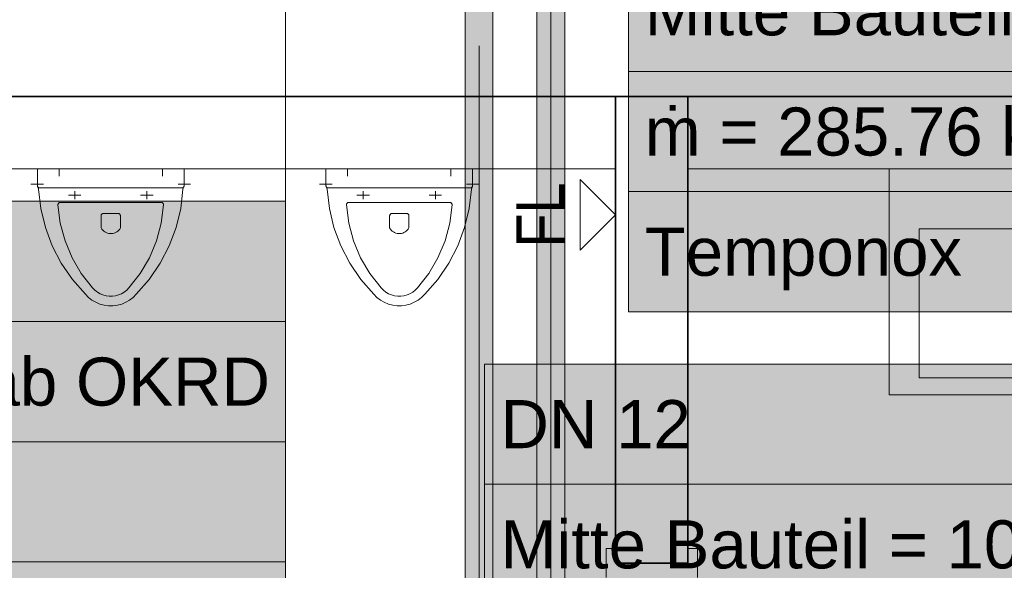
# Model space of a CAD drawing. Extents: x -223 to 557, y -138 to 606.
# Tile 94 of 142: x -37 to 4, y 79 to 102. Entities that reach past the tile are written whole.
import ezdxf

# ---------------------------------------------------------------- set-up
doc = ezdxf.new("R2010")
doc.units = 0
doc.layers.get('0').update_dxf_attribs({"lineweight": 35})
for name, color, linetype, lineweight in [('0-Shading', 7, 'Continuous', 35), ('5_EG-BESTAND', 7, 'Continuous', 25), ('5_EG-HLSE', 7, 'Continuous', 25), ('5_EG-NEU', 7, 'Continuous', 25), ('5_EG-WANDFLÄCHENMATERIAL', 7, 'Continuous', 25)]:
    doc.layers.add(name, color=color, linetype=linetype, lineweight=lineweight)
for name, color, linetype, lineweight, true_color in [('H_Ruecklauf_OG', 5, 'Continuous', 18, 0x0000ff), ('H_Vorlauf_Beschriftung_OG', 1, 'Continuous', 18, 0xff0000), ('H_Vorlauf_OG', 1, 'Continuous', 18, 0xff0000)]:
    doc.layers.add(name, color=color, linetype=linetype, lineweight=lineweight, true_color=true_color)
doc.styles.get("Standard").update_dxf_attribs({"font": 'arial.ttf'})

# ---------------------------------------------------------------- blocks, each defined once
blk = doc.blocks.new('Shading-A07ALDT11N', base_point=(16.413, 8.964))
at = {"layer": '0-Shading', "color": 14, "true_color": 0xa00000}
for points in [[(-15.768, 63.136), (-15.845, 63.136), (-15.768, 102.566)], [(-15.845, 63.136), (-15.768, 102.566), (-15.845, 102.566)], [(-14.685, 63.136), (-14.763, 63.136), (-14.685, 102.566)], [(-14.763, 63.136), (-14.685, 102.566), (-14.763, 102.566)]]:
    blk.add_solid(points, dxfattribs=at)
at = {"layer": '0-Shading', "color": 12, "true_color": 0xd90000}
for points in [[(-15.765, 63.097), (-15.768, 63.097), (-15.765, 102.566)], [(-15.768, 63.097), (-15.765, 102.566), (-15.768, 102.566)], [(-15.555, 63.097), (-15.765, 63.097), (-15.555, 102.566)], [(-15.765, 63.097), (-15.555, 102.566), (-15.765, 102.566)], [(-14.763, 63.097), (-14.975, 63.097), (-14.763, 102.566)], [(-14.975, 63.097), (-14.763, 102.566), (-14.975, 102.566)]]:
    blk.add_solid(points, dxfattribs=at)
at = {"layer": '0-Shading', "color": 1, "true_color": 0xfa0000}
for points in [[(-15.265, 63.069), (-15.555, 63.069), (-15.265, 102.566)], [(-15.555, 63.069), (-15.265, 102.566), (-15.555, 102.566)], [(-15.097, 63.065), (-15.265, 63.065), (-15.097, 102.566)], [(-15.265, 63.065), (-15.097, 102.566), (-15.265, 102.566)], [(-14.975, 63.069), (-15.097, 63.069), (-14.975, 102.566)], [(-15.097, 63.069), (-14.975, 102.566), (-15.097, 102.566)]]:
    blk.add_solid(points, dxfattribs=at)
blk = doc.blocks.new('Shading-A07ALDT31N', base_point=(-18.54, 59.049))
at = {"layer": '0-Shading', "color": 174, "true_color": 0x0000a0}
for points in [[(-18.83, 63.499), (-18.752, 63.499), (-18.83, 102.636)], [(-18.752, 63.499), (-18.83, 102.636), (-18.752, 102.636)], [(-17.748, 63.499), (-17.67, 63.499), (-17.748, 102.636)], [(-17.67, 63.499), (-17.748, 102.636), (-17.67, 102.636)]]:
    blk.add_solid(points, dxfattribs=at)
at = {"layer": '0-Shading', "color": 172, "true_color": 0x0000d9}
for points in [[(-18.752, 63.499), (-18.54, 63.499), (-18.752, 102.636)], [(-18.54, 63.499), (-18.752, 102.636), (-18.54, 102.636)], [(-17.96, 63.499), (-17.748, 63.499), (-17.96, 102.636)], [(-17.748, 63.499), (-17.96, 102.636), (-17.748, 102.636)]]:
    blk.add_solid(points, dxfattribs=at)
at = {"layer": '0-Shading', "color": 5, "true_color": 0x0000fa}
for points in [[(-18.54, 63.499), (-18.25, 63.499), (-18.54, 102.636)], [(-18.25, 63.499), (-18.54, 102.636), (-18.25, 102.636)], [(-18.25, 63.499), (-17.96, 63.499), (-18.25, 102.636)], [(-17.96, 63.499), (-18.25, 102.636), (-17.96, 102.636)]]:
    blk.add_solid(points, dxfattribs=at)
blk = doc.blocks.new('Referenz-A07ALDUO1N', base_point=(-167.675, -99.33))
at = {"layer": '5_EG-BESTAND', "color": 0, "lineweight": 35}
blk.add_line((18.109, 98.449), (-54.567, 98.449), dxfattribs=at)
at = {"layer": '5_EG-HLSE', "color": 0, "lineweight": 13}
for p, q in [((-30.517, 95.449), (-36.617, 95.449)), ((-36.617, 95.449), (-36.617, 94.749)), ((-35.717, 95.449), (-35.717, 95.139)), ((-31.417, 95.449), (-31.417, 95.139)), ((-30.517, 94.749), (-30.517, 95.449)), ((-18.517, 95.449), (-24.617, 95.449)), ((-24.617, 95.449), (-24.617, 94.749)), ((-23.717, 95.449), (-23.717, 95.139)), ((-19.417, 95.449), (-19.417, 95.139)), ((-18.517, 94.749), (-18.517, 95.449)), ((-1.192, 95.449), (-1.192, 86.049)), ((-36.886, 94.814), (-36.364, 94.814)), ((-36.617, 94.749), (-36.616, 94.735)), ((-36.616, 94.735), (-36.614, 94.722)), ((-36.614, 94.722), (-36.609, 94.71)), ((-36.609, 94.71), (-36.603, 94.698)), ((-36.603, 94.698), (-36.596, 94.687)), ((-36.579, 94.647), (-36.596, 94.687)), ((-36.596, 94.687), (-36.587, 94.677)), ((-36.587, 94.677), (-36.577, 94.669)), ((-36.568, 94.604), (-36.579, 94.647)), ((-36.577, 94.669), (-36.567, 94.662)), ((-36.567, 94.662), (-36.555, 94.656)), ((-36.555, 94.656), (-36.543, 94.652)), ((-36.543, 94.652), (-36.53, 94.649)), ((-36.53, 94.649), (-36.517, 94.649)), ((-36.517, 94.649), (-30.617, 94.649)), ((-30.248, 94.814), (-30.77, 94.814)), ((-30.617, 94.649), (-30.604, 94.649)), ((-30.604, 94.649), (-30.592, 94.652)), ((-30.592, 94.652), (-30.579, 94.656)), ((-30.579, 94.656), (-30.568, 94.662)), ((-30.568, 94.662), (-30.557, 94.669)), ((-30.556, 94.647), (-30.567, 94.604)), ((-30.557, 94.669), (-30.547, 94.677)), ((-30.539, 94.687), (-30.556, 94.647)), ((-30.547, 94.677), (-30.539, 94.687)), ((-30.539, 94.687), (-30.531, 94.698)), ((-30.531, 94.698), (-30.525, 94.71)), ((-30.525, 94.71), (-30.521, 94.722)), ((-30.521, 94.722), (-30.518, 94.735)), ((-30.518, 94.735), (-30.517, 94.749)), ((-24.886, 94.814), (-24.364, 94.814)), ((-24.617, 94.749), (-24.616, 94.735)), ((-24.616, 94.735), (-24.614, 94.722)), ((-24.614, 94.722), (-24.609, 94.71)), ((-24.609, 94.71), (-24.603, 94.698)), ((-24.603, 94.698), (-24.596, 94.687)), ((-24.579, 94.647), (-24.596, 94.687)), ((-24.596, 94.687), (-24.587, 94.677)), ((-24.587, 94.677), (-24.577, 94.669)), ((-24.568, 94.604), (-24.579, 94.647)), ((-24.577, 94.669), (-24.567, 94.662)), ((-24.567, 94.662), (-24.555, 94.656)), ((-24.555, 94.656), (-24.543, 94.652)), ((-24.543, 94.652), (-24.53, 94.649)), ((-24.53, 94.649), (-24.517, 94.649)), ((-24.517, 94.649), (-18.617, 94.649)), ((-18.248, 94.814), (-18.77, 94.814)), ((-18.617, 94.649), (-18.604, 94.649)), ((-18.604, 94.649), (-18.592, 94.652)), ((-18.592, 94.652), (-18.579, 94.656)), ((-18.579, 94.656), (-18.568, 94.662)), ((-18.568, 94.662), (-18.557, 94.669)), ((-18.556, 94.647), (-18.567, 94.604)), ((-18.557, 94.669), (-18.547, 94.677)), ((-18.539, 94.687), (-18.556, 94.647)), ((-18.547, 94.677), (-18.539, 94.687)), ((-18.539, 94.687), (-18.531, 94.698)), ((-18.531, 94.698), (-18.525, 94.71)), ((-18.525, 94.71), (-18.521, 94.722)), ((-18.521, 94.722), (-18.518, 94.735)), ((-18.518, 94.735), (-18.517, 94.749)), ((-36.568, 94.604), (-36.475, 93.795)), ((-35.327, 94.344), (-34.807, 94.344)), ((-35.067, 94.511), (-35.067, 94.178)), ((-31.807, 94.344), (-32.327, 94.344)), ((-32.067, 94.511), (-32.067, 94.178)), ((-30.659, 93.795), (-30.567, 94.604)), ((-24.568, 94.604), (-24.475, 93.795)), ((-23.327, 94.344), (-22.807, 94.344)), ((-23.067, 94.511), (-23.067, 94.178)), ((-19.807, 94.344), (-20.327, 94.344)), ((-20.067, 94.511), (-20.067, 94.178)), ((-18.659, 93.795), (-18.567, 94.604)), ((-36.475, 93.795), (-36.285, 93.002)), ((-35.761, 93.971), (-35.763, 93.957)), ((-35.763, 93.957), (-35.763, 93.944)), ((-35.763, 93.944), (-35.667, 93.189)), ((-35.757, 93.984), (-35.761, 93.971)), ((-35.752, 93.996), (-35.757, 93.984)), ((-35.744, 94.007), (-35.752, 93.996)), ((-35.736, 94.018), (-35.744, 94.007)), ((-35.726, 94.027), (-35.736, 94.018)), ((-35.715, 94.034), (-35.726, 94.027)), ((-35.703, 94.041), (-35.715, 94.034)), ((-35.69, 94.045), (-35.703, 94.041)), ((-35.677, 94.048), (-35.69, 94.045)), ((-35.663, 94.049), (-35.677, 94.048)), ((-35.663, 94.049), (-31.471, 94.049)), ((-31.458, 94.048), (-31.471, 94.049)), ((-31.467, 93.189), (-31.371, 93.944)), ((-31.444, 94.045), (-31.458, 94.048)), ((-31.432, 94.041), (-31.444, 94.045)), ((-31.42, 94.034), (-31.432, 94.041)), ((-31.409, 94.027), (-31.42, 94.034)), ((-31.399, 94.018), (-31.409, 94.027)), ((-31.39, 94.007), (-31.399, 94.018)), ((-31.383, 93.996), (-31.39, 94.007)), ((-31.377, 93.984), (-31.383, 93.996)), ((-31.373, 93.971), (-31.377, 93.984)), ((-31.371, 93.957), (-31.373, 93.971)), ((-31.371, 93.944), (-31.371, 93.957)), ((-30.85, 93.002), (-30.659, 93.795)), ((-24.475, 93.795), (-24.285, 93.002)), ((-23.761, 93.971), (-23.763, 93.957)), ((-23.763, 93.957), (-23.763, 93.944)), ((-23.763, 93.944), (-23.667, 93.189)), ((-23.757, 93.984), (-23.761, 93.971)), ((-23.752, 93.996), (-23.757, 93.984)), ((-23.744, 94.007), (-23.752, 93.996)), ((-23.736, 94.018), (-23.744, 94.007)), ((-23.726, 94.027), (-23.736, 94.018)), ((-23.715, 94.034), (-23.726, 94.027)), ((-23.703, 94.041), (-23.715, 94.034)), ((-23.69, 94.045), (-23.703, 94.041)), ((-23.677, 94.048), (-23.69, 94.045)), ((-23.663, 94.049), (-23.677, 94.048)), ((-23.663, 94.049), (-19.471, 94.049)), ((-19.458, 94.048), (-19.471, 94.049)), ((-19.467, 93.189), (-19.371, 93.944)), ((-19.444, 94.045), (-19.458, 94.048)), ((-19.432, 94.041), (-19.444, 94.045)), ((-19.42, 94.034), (-19.432, 94.041)), ((-19.409, 94.027), (-19.42, 94.034)), ((-19.399, 94.018), (-19.409, 94.027)), ((-19.39, 94.007), (-19.399, 94.018)), ((-19.383, 93.996), (-19.39, 94.007)), ((-19.377, 93.984), (-19.383, 93.996)), ((-19.373, 93.971), (-19.377, 93.984)), ((-19.371, 93.957), (-19.373, 93.971)), ((-19.371, 93.944), (-19.371, 93.957)), ((-18.85, 93.002), (-18.659, 93.795)), ((-33.966, 93.504), (-33.967, 93.491)), ((-33.967, 93.491), (-33.967, 92.991)), ((-33.964, 93.517), (-33.966, 93.504)), ((-33.96, 93.53), (-33.964, 93.517)), ((-33.954, 93.541), (-33.96, 93.53)), ((-33.947, 93.552), (-33.954, 93.541)), ((-33.938, 93.562), (-33.947, 93.552)), ((-33.928, 93.571), (-33.938, 93.562)), ((-33.917, 93.578), (-33.928, 93.571)), ((-33.905, 93.584), (-33.917, 93.578)), ((-33.893, 93.588), (-33.905, 93.584)), ((-33.88, 93.591), (-33.893, 93.588)), ((-33.867, 93.591), (-33.88, 93.591)), ((-33.867, 93.591), (-33.267, 93.591)), ((-33.254, 93.591), (-33.267, 93.591)), ((-33.241, 93.588), (-33.254, 93.591)), ((-33.229, 93.584), (-33.241, 93.588)), ((-33.217, 93.578), (-33.229, 93.584)), ((-33.206, 93.571), (-33.217, 93.578)), ((-33.197, 93.562), (-33.206, 93.571)), ((-33.188, 93.552), (-33.197, 93.562)), ((-33.181, 93.541), (-33.188, 93.552)), ((-33.175, 93.53), (-33.181, 93.541)), ((-33.171, 93.517), (-33.175, 93.53)), ((-33.168, 93.504), (-33.171, 93.517)), ((-33.167, 93.491), (-33.168, 93.504)), ((-33.167, 93.491), (-33.167, 92.991)), ((-21.966, 93.504), (-21.967, 93.491)), ((-21.967, 93.491), (-21.967, 92.991)), ((-21.964, 93.517), (-21.966, 93.504)), ((-21.96, 93.53), (-21.964, 93.517)), ((-21.954, 93.541), (-21.96, 93.53)), ((-21.947, 93.552), (-21.954, 93.541)), ((-21.938, 93.562), (-21.947, 93.552)), ((-21.928, 93.571), (-21.938, 93.562)), ((-21.917, 93.578), (-21.928, 93.571)), ((-21.905, 93.584), (-21.917, 93.578)), ((-21.893, 93.588), (-21.905, 93.584)), ((-21.88, 93.591), (-21.893, 93.588)), ((-21.867, 93.591), (-21.88, 93.591)), ((-21.867, 93.591), (-21.267, 93.591)), ((-21.254, 93.591), (-21.267, 93.591)), ((-21.241, 93.588), (-21.254, 93.591)), ((-21.229, 93.584), (-21.241, 93.588)), ((-21.217, 93.578), (-21.229, 93.584)), ((-21.206, 93.571), (-21.217, 93.578)), ((-21.197, 93.562), (-21.206, 93.571)), ((-21.188, 93.552), (-21.197, 93.562)), ((-21.181, 93.541), (-21.188, 93.552)), ((-21.175, 93.53), (-21.181, 93.541)), ((-21.171, 93.517), (-21.175, 93.53)), ((-21.168, 93.504), (-21.171, 93.517)), ((-21.167, 93.491), (-21.168, 93.504)), ((-21.167, 93.491), (-21.167, 92.991)), ((-36.285, 93.002), (-36, 92.239)), ((-35.667, 93.189), (-35.471, 92.453)), ((-33.967, 92.991), (-33.937, 92.942)), ((-33.197, 92.942), (-33.167, 92.991)), ((-31.664, 92.453), (-31.467, 93.189)), ((-31.134, 92.239), (-30.85, 93.002)), ((-24.285, 93.002), (-24, 92.239)), ((-23.667, 93.189), (-23.471, 92.453)), ((-21.967, 92.991), (-21.937, 92.942)), ((-21.197, 92.942), (-21.167, 92.991)), ((-19.664, 92.453), (-19.467, 93.189)), ((-19.134, 92.239), (-18.85, 93.002)), ((-33.937, 92.942), (-33.901, 92.897)), ((-33.901, 92.897), (-33.859, 92.858)), ((-33.859, 92.858), (-33.813, 92.823)), ((-33.813, 92.823), (-33.762, 92.795)), ((-33.762, 92.795), (-33.709, 92.774)), ((-33.709, 92.774), (-33.653, 92.759)), ((-33.653, 92.759), (-33.596, 92.752)), ((-33.596, 92.752), (-33.538, 92.752)), ((-33.538, 92.752), (-33.481, 92.759)), ((-33.481, 92.759), (-33.425, 92.774)), ((-33.425, 92.774), (-33.372, 92.795)), ((-33.372, 92.795), (-33.322, 92.823)), ((-33.322, 92.823), (-33.275, 92.858)), ((-33.275, 92.858), (-33.234, 92.897)), ((-33.234, 92.897), (-33.197, 92.942)), ((-21.937, 92.942), (-21.901, 92.897)), ((-21.901, 92.897), (-21.859, 92.858)), ((-21.859, 92.858), (-21.813, 92.823)), ((-21.813, 92.823), (-21.762, 92.795)), ((-21.762, 92.795), (-21.709, 92.774)), ((-21.709, 92.774), (-21.653, 92.759)), ((-21.653, 92.759), (-21.596, 92.752)), ((-21.596, 92.752), (-21.538, 92.752)), ((-21.538, 92.752), (-21.481, 92.759)), ((-21.481, 92.759), (-21.425, 92.774)), ((-21.425, 92.774), (-21.372, 92.795)), ((-21.372, 92.795), (-21.322, 92.823)), ((-21.322, 92.823), (-21.275, 92.858)), ((-21.275, 92.858), (-21.234, 92.897)), ((-21.234, 92.897), (-21.197, 92.942)), ((0.063, 92.949), (8.43, 92.949)), ((0.063, 86.749), (0.063, 92.949)), ((-36, 92.239), (-35.625, 91.516)), ((-35.471, 92.453), (-35.177, 91.75)), ((-31.957, 91.75), (-31.664, 92.453)), ((-31.51, 91.516), (-31.134, 92.239)), ((-24, 92.239), (-23.625, 91.516)), ((-23.471, 92.453), (-23.177, 91.75)), ((-19.957, 91.75), (-19.664, 92.453)), ((-19.51, 91.516), (-19.134, 92.239)), ((-35.177, 91.75), (-34.793, 91.093)), ((-32.342, 91.093), (-31.957, 91.75)), ((-23.177, 91.75), (-22.793, 91.093)), ((-20.342, 91.093), (-19.957, 91.75)), ((-35.625, 91.516), (-35.164, 90.844)), ((-31.97, 90.844), (-31.51, 91.516)), ((-23.625, 91.516), (-23.164, 90.844)), ((-19.97, 90.844), (-19.51, 91.516)), ((-34.793, 91.093), (-34.323, 90.494)), ((-32.811, 90.494), (-32.342, 91.093)), ((-22.793, 91.093), (-22.323, 90.494)), ((-20.811, 90.494), (-20.342, 91.093)), ((-35.164, 90.844), (-34.625, 90.232)), ((-32.509, 90.232), (-31.97, 90.844)), ((-23.164, 90.844), (-22.625, 90.232)), ((-20.509, 90.232), (-19.97, 90.844)), ((-34.625, 90.232), (-34.496, 90.101)), ((-34.496, 90.101), (-34.35, 89.988)), ((-34.323, 90.494), (-34.23, 90.4)), ((-34.23, 90.4), (-34.126, 90.32)), ((-34.126, 90.32), (-34.012, 90.253)), ((-34.012, 90.253), (-33.891, 90.202)), ((-33.891, 90.202), (-33.764, 90.168)), ((-33.764, 90.168), (-33.633, 90.151)), ((-33.633, 90.151), (-33.501, 90.151)), ((-33.501, 90.151), (-33.371, 90.168)), ((-33.371, 90.168), (-33.243, 90.202)), ((-33.243, 90.202), (-33.122, 90.253)), ((-33.122, 90.253), (-33.008, 90.32)), ((-33.008, 90.32), (-32.904, 90.4)), ((-32.904, 90.4), (-32.811, 90.494)), ((-32.784, 89.988), (-32.639, 90.101)), ((-32.639, 90.101), (-32.509, 90.232)), ((-22.625, 90.232), (-22.496, 90.101)), ((-22.496, 90.101), (-22.35, 89.988)), ((-22.323, 90.494), (-22.23, 90.4)), ((-22.23, 90.4), (-22.126, 90.32)), ((-22.126, 90.32), (-22.012, 90.253)), ((-22.012, 90.253), (-21.891, 90.202)), ((-21.891, 90.202), (-21.764, 90.168)), ((-21.764, 90.168), (-21.633, 90.151)), ((-21.633, 90.151), (-21.501, 90.151)), ((-21.501, 90.151), (-21.371, 90.168)), ((-21.371, 90.168), (-21.244, 90.202)), ((-21.244, 90.202), (-21.122, 90.253)), ((-21.122, 90.253), (-21.008, 90.32)), ((-21.008, 90.32), (-20.904, 90.4)), ((-20.904, 90.4), (-20.811, 90.494)), ((-20.784, 89.988), (-20.639, 90.101)), ((-20.639, 90.101), (-20.509, 90.232)), ((-34.35, 89.988), (-34.191, 89.895)), ((-34.191, 89.895), (-34.02, 89.824)), ((-34.02, 89.824), (-33.842, 89.776)), ((-33.842, 89.776), (-33.659, 89.752)), ((-33.659, 89.752), (-33.475, 89.752)), ((-33.475, 89.752), (-33.292, 89.776)), ((-33.292, 89.776), (-33.114, 89.824)), ((-33.114, 89.824), (-32.944, 89.895)), ((-32.944, 89.895), (-32.784, 89.988)), ((-22.35, 89.988), (-22.191, 89.895)), ((-22.191, 89.895), (-22.02, 89.824)), ((-22.02, 89.824), (-21.842, 89.776)), ((-21.842, 89.776), (-21.659, 89.752)), ((-21.659, 89.752), (-21.475, 89.752)), ((-21.475, 89.752), (-21.292, 89.776)), ((-21.292, 89.776), (-21.114, 89.824)), ((-21.114, 89.824), (-20.944, 89.895)), ((-20.944, 89.895), (-20.784, 89.988)), ((8.43, 86.749), (0.063, 86.749)), ((-1.192, 86.049), (9.685, 86.049))]:
    blk.add_line(p, q, dxfattribs=at)
at = {"layer": '5_EG-NEU', "color": 0, "lineweight": 35}
for p, q in [((-12.567, 79.049), (-12.567, 98.449)), ((-9.567, 79.049), (-9.567, 98.449)), ((-12.567, 79.049), (-9.567, 79.049))]:
    blk.add_line(p, q, dxfattribs=at)
at = {"layer": '5_EG-NEU', "color": 0, "lineweight": 13}
for p, q in [((-54.567, 95.449), (-12.567, 95.449)), ((-9.567, 95.449), (18.06, 95.449)), ((-12.967, 79.649), (-12.967, 78.449)), ((-12.567, 79.649), (-12.967, 79.649)), ((-12.567, 79.049), (-12.567, 79.649)), ((-9.167, 79.649), (-9.567, 79.649)), ((-9.567, 79.649), (-9.567, 79.049)), ((-9.167, 78.449), (-9.167, 79.649)), ((-9.567, 79.049), (-12.567, 79.049))]:
    blk.add_line(p, q, dxfattribs=at)
at = {"layer": '5_EG-WANDFLÄCHENMATERIAL', "color": 0, "lineweight": 18}
for p, q in [((-12.567, 93.532), (-14.038, 95.002)), ((-14.038, 95.002), (-14.038, 92.061)), ((-12.567, 93.532), (-14.038, 92.061))]:
    blk.add_line(p, q, dxfattribs=at)
at = {"layer": '5_EG-WANDFLÄCHENMATERIAL', "color": 0, "lineweight": 18, "insert": (-16.704, 92.17), "char_height": 2, "attachment_point": 1, "rotation": 90.0039}
blk.add_mtext('{\\W0.83;\\fArial;FL}', dxfattribs=at)
blk = doc.blocks.new('Bauteilbeschriftung-A07ALDX21N', base_point=(-66.505, 74.098))
at = {"color": 0, "linetype": 'ByBlock', "lineweight": -2, "ltscale": 0.18}
blk.add_line((-26.302, 84.098), (-26.302, 102.566), dxfattribs=at)
at = {"color": 0, "lineweight": -2}
for p, q in [((-66.505, 94.098), (-26.302, 94.098)), ((-66.505, 74.098), (-66.505, 94.098)), ((-26.302, 94.098), (-26.302, 74.098)), ((-66.505, 89.098), (-26.302, 89.098)), ((-66.505, 84.098), (-26.302, 84.098)), ((-66.505, 79.098), (-26.302, 79.098)), ((-26.302, 74.098), (-66.505, 74.098))]:
    blk.add_line(p, q, dxfattribs=at)
at = {"color": 7, "linetype": 'ByBlock', "lineweight": -2, "ltscale": 0.18, "true_color": 0xffffff}
for points in [[(-66.505, 74.098), (-26.302, 74.098), (-66.505, 94.098)], [(-26.302, 74.098), (-66.505, 94.098), (-26.302, 94.098)]]:
    blk.add_solid(points, dxfattribs=at)
at = {"color": 0, "linetype": 'ByBlock', "lineweight": -2, "ltscale": 0.18, "char_height": 2, "attachment_point": 1}
for s, insert in [('{\\fArial;DN 12}', (-65.838, 92.598)), ('{\\fArial;Mitte Bauteil = 10 cm ab OKRD}', (-65.838, 87.598)), ('{\\fArial;ṁ = 52.54 kg/h}', (-65.838, 82.598)), ('{\\fArial;Temponox }', (-65.838, 77.598))]:
    blk.add_mtext(s, dxfattribs=dict(at, insert=insert))
blk = doc.blocks.new('Bauteilbeschriftung-A07ALDXG1N', base_point=(-18.027, 60.323))
at = {"color": 0, "lineweight": -2}
for p, q in [((-18.027, 87.328), (22.176, 87.328)), ((-18.027, 67.328), (-18.027, 87.328)), ((22.176, 87.328), (22.176, 67.328)), ((-18.027, 82.328), (22.176, 82.328)), ((-18.027, 77.328), (22.176, 77.328)), ((-18.027, 72.328), (22.176, 72.328)), ((22.176, 67.328), (-18.027, 67.328))]:
    blk.add_line(p, q, dxfattribs=at)
at = {"color": 0, "linetype": 'ByBlock', "lineweight": -2, "ltscale": 0.18}
blk.add_line((2.075, 67.328), (2.075, 60.323), dxfattribs=at)
at = {"color": 7, "linetype": 'ByBlock', "lineweight": -2, "ltscale": 0.18, "true_color": 0xffffff}
for points in [[(-18.027, 67.328), (22.176, 67.328), (-18.027, 87.328)], [(22.176, 67.328), (-18.027, 87.328), (22.176, 87.328)]]:
    blk.add_solid(points, dxfattribs=at)
at = {"color": 0, "linetype": 'ByBlock', "lineweight": -2, "ltscale": 0.18, "char_height": 2, "attachment_point": 1}
for s, insert in [('{\\fArial;DN 12}', (-17.36, 85.828)), ('{\\fArial;Mitte Bauteil = 10 cm ab OKRD}', (-17.36, 80.828)), ('{\\fArial;ṁ = 32.42 kg/h}', (-17.36, 75.828)), ('{\\fArial;Temponox }', (-17.36, 70.828))]:
    blk.add_mtext(s, dxfattribs=dict(at, insert=insert))
blk = doc.blocks.new('Bauteilbeschriftung-A07ALE421N', base_point=(-15.265, 89.497))
at = {"color": 0, "lineweight": -2}
for p, q in [((-12.027, 89.497), (-12.027, 109.497)), ((-12.027, 99.497), (26.622, 99.497)), ((-12.027, 94.497), (26.622, 94.497)), ((26.622, 89.497), (-12.027, 89.497))]:
    blk.add_line(p, q, dxfattribs=at)
at = {"color": 7, "linetype": 'ByBlock', "lineweight": -2, "ltscale": 0.18, "true_color": 0xffffff}
for points in [[(-12.027, 89.497), (26.622, 89.497), (-12.027, 109.497)], [(26.622, 89.497), (-12.027, 109.497), (26.622, 109.497)]]:
    blk.add_solid(points, dxfattribs=at)
at = {"color": 0, "linetype": 'ByBlock', "lineweight": -2, "ltscale": 0.18, "char_height": 2, "attachment_point": 1}
for s, insert in [('{\\fArial;Mitte Bauteil = 5 cm ab OKRD}', (-11.36, 102.997)), ('{\\fArial;ṁ = 285.76 kg/h}', (-11.36, 97.997)), ('{\\fArial;Temponox }', (-11.36, 92.997))]:
    blk.add_mtext(s, dxfattribs=dict(at, insert=insert))
blk = doc.blocks.new('Rohr - 1703-A07ALE4G1N', base_point=(-15.265, 62.127))
at = {"color": 0, "linetype": 'ByBlock', "lineweight": -2, "ltscale": 0.18}
for p in [(-15.265, 102.566), (-15.005, 62.127)]:
    blk.add_line(p, (-15.265, 62.127), dxfattribs=at)
blk = doc.blocks.new('Rohr - 1703-A07ALE4O1N', base_point=(-18.25, 62.687))
at = {"color": 0, "linetype": 'ByBlock', "lineweight": -2, "ltscale": 0.18}
blk.add_line((-18.25, 62.687), (-18.25, 100.566), dxfattribs=at)
blk = doc.blocks.new('Geometrie-A07ALE4S1N', base_point=(-44.203, 3.173))
at = {"layer": 'H_Vorlauf_OG'}
for p, q in [((-15.845, 102.566), (-15.845, 62.997)), ((-14.685, 62.997), (-14.685, 102.566))]:
    blk.add_line(p, q, dxfattribs=at)
blk = doc.blocks.new('Geometrie-A07ALE4U1N', base_point=(-32.901, 3.173))
at = {"layer": 'H_Ruecklauf_OG'}
for p, q in [((-18.83, 102.636), (-18.83, 63.499)), ((-17.67, 63.499), (-17.67, 102.636))]:
    blk.add_line(p, q, dxfattribs=at)

msp = doc.modelspace()

# ---------------------------------------------------------------- block references
at = {"color": 251, "lineweight": 25, "ltscale": 0.25, "true_color": 0x585858}
msp.add_blockref('Referenz-A07ALDUO1N', (-167.675, -99.33), dxfattribs=at)
at = {"linetype": 'Continuous', "ltscale": 0.35}
for name, p in [('Geometrie-A07ALE4S1N', (-44.203, 3.173)), ('Geometrie-A07ALE4U1N', (-32.901, 3.173))]:
    msp.add_blockref(name, p, dxfattribs=at)
for name, p in [('Shading-A07ALDT11N', (16.413, 8.964)), ('Shading-A07ALDT31N', (-18.54, 59.049))]:
    msp.add_blockref(name, p)
at = {"layer": 'H_Ruecklauf_OG', "ltscale": 0.18}
msp.add_blockref('Rohr - 1703-A07ALE4O1N', (-18.25, 62.687), dxfattribs=at)
at = {"layer": 'H_Vorlauf_Beschriftung_OG', "ltscale": 0.18}
for name, p in [('Bauteilbeschriftung-A07ALE421N', (-15.265, 89.497)), ('Bauteilbeschriftung-A07ALDX21N', (-66.505, 74.098)), ('Bauteilbeschriftung-A07ALDXG1N', (-18.027, 60.323))]:
    msp.add_blockref(name, p, dxfattribs=at)
at = {"layer": 'H_Vorlauf_OG', "ltscale": 0.18}
msp.add_blockref('Rohr - 1703-A07ALE4G1N', (-15.265, 62.127), dxfattribs=at)

doc.saveas('drawing.dxf')
